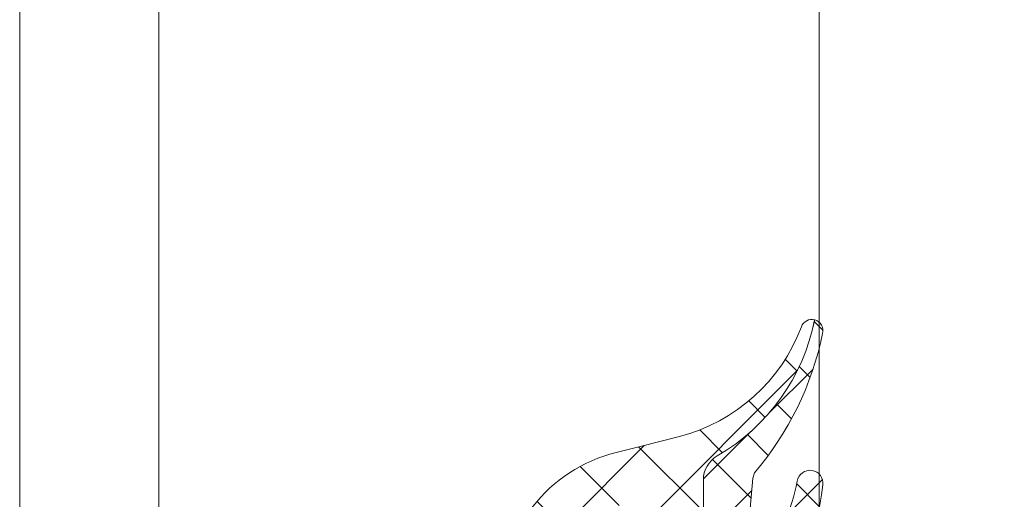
# Model space of a CAD drawing. Header units: millimetres. Extents: x 144573 to 336993, y 74252 to 247042.
# Tile 28 of 256: x 146721 to 146757, y 180540 to 180557. Entities that reach past the tile are written whole.
import ezdxf

# ---------------------------------------------------------------- set-up
doc = ezdxf.new("R2010")
doc.units = ezdxf.units.MM
doc.linetypes.add('ČÁRKOVANÁ', pattern=[19.049999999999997, 12.7, -6.35])
doc.layers.add('FASÁDA DETAILNÍ', color=255, linetype='Continuous', lineweight=0)

msp = doc.modelspace()

# ---------------------------------------------------------------- hatches: boundary and pattern name
at = {"layer": 'FASÁDA DETAILNÍ'}
h = msp.add_hatch(dxfattribs=at)
h.set_pattern_fill('ANSI37', color=256, scale=0.625, angle=90, style=0)
h.set_pattern_definition([(135, (147661.4800355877, 196355.2586091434), (-1.403165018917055, -1.403165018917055), []), (225, (147661.4800355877, 196355.2586091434), (1.403165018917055, -1.403165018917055), [])])
edge = h.paths.add_edge_path()
edge.add_ellipse((146745.2825155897, 180535.1454342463), major_axis=(-5.039467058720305, 0), ratio=1, start_angle=299.79178446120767, end_angle=355.03553873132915, ccw=False)
edge.add_ellipse((146742.9277153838, 180539.2585187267), major_axis=(-0.3000000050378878, 0), ratio=1, start_angle=270.0006926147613, end_angle=299.7921729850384, ccw=False)
edge.add_line((146742.9277117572, 180539.5585187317), (146743.4619957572, 180539.5585217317))
edge.add_ellipse((146743.4619969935, 180539.258521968), major_axis=(-0.2999997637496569, 0), ratio=1, start_angle=179.9999548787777, end_angle=270.00023610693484, ccw=False)
edge.add_line((146743.7619967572, 180539.2585217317), (146743.7619967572, 180537.7085247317))
edge.add_ellipse((146744.0620073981, 180537.7085323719), major_axis=(-0.3000106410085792, 0), ratio=1, start_angle=0.001459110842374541, end_angle=89.99567605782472)
edge.add_line((146744.0619847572, 180537.4085217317), (146745.4619667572, 180537.4085107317))
edge.add_ellipse((146745.4619639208, 180537.1085208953), major_axis=(-0.2999898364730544, 0), ratio=1, start_angle=180.0003507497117, end_angle=269.9994582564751, ccw=False)
edge.add_line((146745.7619537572, 180537.1085227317), (146745.7619537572, 180535.4085107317))
edge.add_ellipse((146745.4619436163, 180535.4085178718), major_axis=(-0.3000101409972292, 0), ratio=1, start_angle=90.00441943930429, end_angle=179.9986363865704, ccw=False)
edge.add_line((146745.4619667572, 180535.1085077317), (146743.8981357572, 180535.1085187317))
edge.add_ellipse((146743.8652787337, 180534.8073596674), major_axis=(-0.302946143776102, 0), ratio=1, start_angle=-96.22645090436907, end_angle=13.48357731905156)
edge.add_ellipse((146732.5493144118, 180526.1024365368), major_axis=(-14.00076634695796, 0), ratio=1, start_angle=195.301732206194, end_angle=218.0756200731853, ccw=False)
edge.add_ellipse((146746.5415521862, 180529.9091501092), major_axis=(-0.5004721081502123, 0), ratio=1, start_angle=12.91760852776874, end_angle=129.806634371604)
edge.add_line((146746.8619537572, 180529.5246827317), (146746.8619537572, 180537.8079617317))
edge.add_ellipse((146746.3619540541, 180537.8079612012), major_axis=(-0.4999997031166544, 0), ratio=1, start_angle=180.0000607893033, end_angle=240.0000196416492)
edge.add_line((146746.6119537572, 180538.2409737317), (146746.3119537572, 180538.4141797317))
edge.add_ellipse((146746.5619534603, 180538.8471922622), major_axis=(-0.4999997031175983, 0), ratio=1, start_angle=6.078951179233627e-05, end_angle=60.0000196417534, ccw=False)
edge.add_line((146746.0619537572, 180538.8471917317), (146746.0619537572, 180540.4765397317))
edge.add_ellipse((146747.0619531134, 180540.4765405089), major_axis=(-0.9999993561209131, 0), ratio=1, start_angle=-59.949661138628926, end_angle=4.4528618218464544e-05, ccw=False)
edge.add_ellipse((146742.9056263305, 180547.6609212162), major_axis=(-7.300023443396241, 0), ratio=1, start_angle=120.0503545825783, end_angle=168.7144463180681)
edge.add_ellipse((146749.9619633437, 180545.8456891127), major_axis=(-0.3999905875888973, 0), ratio=1, start_angle=255.1470247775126, end_angle=339.4981705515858)
edge.add_ellipse((146743.612865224, 180548.2197560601), major_axis=(-6.37844882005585, 0), ratio=1, start_angle=104.45259778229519, end_angle=159.498125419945, ccw=False)
edge.add_line((146745.2047917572, 180542.0431567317), (146743.7940847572, 180541.6795697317))
edge.add_line((146743.7940847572, 180541.6795697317), (146742.9313837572, 180541.4694567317))
edge.add_ellipse((146744.2619487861, 180536.1328340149), major_axis=(-5.499995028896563, 0), ratio=1, start_angle=-76.00004503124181, end_angle=3.420219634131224e-05)
edge.add_line((146738.7619537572, 180536.1328307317), (146738.7619537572, 180523.7148027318))
edge.add_line((146738.7619537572, 180523.7148027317), (146739.0495727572, 180522.3517457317))
edge.add_ellipse((146738.5603464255, 180522.2485131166), major_axis=(-0.4999993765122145, 0), ratio=1, start_angle=130.2837515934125, end_angle=191.9153007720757, ccw=False)
edge.add_line((146738.8836327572, 180521.8670877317), (146737.0270247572, 180520.2934767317))
edge.add_ellipse((146737.5119542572, 180519.7213377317), major_axis=(-0.749999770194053, 0), ratio=1, start_angle=-49.71629384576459, end_angle=130.2837061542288)
edge.add_line((146737.9968837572, 180519.1491987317), (146740.3085277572, 180521.1084847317))
edge.add_ellipse((146739.6619555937, 180521.8713363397), major_axis=(-0.999999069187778, 0), ratio=1, start_angle=130.2836986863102, end_angle=191.915247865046)
edge.add_line((146740.6404087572, 180522.0778007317), (146740.2619537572, 180523.8713377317))
edge.add_line((146740.2619537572, 180523.8713377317), (146740.2619537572, 180535.5815387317))
h = msp.add_hatch(dxfattribs=at)
h.set_pattern_fill('ANSI37', color=256, scale=0.48, angle=90, style=0)
h.set_pattern_definition([(135, (147661.4800355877, 196355.2586091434), (-1.077630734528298, -1.077630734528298), []), (225, (147661.4800355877, 196355.2586091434), (1.077630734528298, -1.077630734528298), [])])
edge = h.paths.add_edge_path()
edge.add_arc((146748.0629530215, 180535.0196321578), 0.4999992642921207, 129.4073371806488, 179.9999342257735)
edge.add_line((146747.5629537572, 180535.0196327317), (146747.5629537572, 180533.1575357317))
edge.add_arc((146747.8629539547, 180533.1575360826), 0.3000001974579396, 180.0000670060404, 317.3578430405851)
edge.add_arc((146743.9891589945, 180536.7249507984), 5.566188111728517, 317.3577388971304, 347.808967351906)
edge.add_arc((146749.8732352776, 180535.3416568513), 0.4897187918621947, -17.01397229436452, 154.8827571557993, ccw=False)
edge.add_arc((146741.5334774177, 180537.2875481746), 9.052420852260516, 312.79332113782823, 346.6565612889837, ccw=False)
edge.add_arc((146749.7213576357, 180528.4433714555), 2.999999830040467, 132.7932868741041, 155.245096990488)
edge.add_arc((146746.5425515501, 180529.9091536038), 0.5004751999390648, 309.80643418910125, 335.2448242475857, ccw=False)
edge.add_line((146746.8629537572, 180529.5246827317), (146746.8629537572, 180537.8079617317))
edge.add_arc((146746.3629540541, 180537.8079612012), 0.4999997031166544, 6.078930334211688e-05, 60.00001964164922)
edge.add_line((146746.6129537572, 180538.2409737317), (146746.3129537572, 180538.4141797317))
edge.add_arc((146746.5629534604, 180538.8471922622), 0.4999997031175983, 180.0000607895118, 240.0000196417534, ccw=False)
edge.add_line((146746.0629537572, 180538.8471917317), (146746.0629537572, 180540.4765397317))
edge.add_arc((146747.0629531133, 180540.4765405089), 0.9999993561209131, 120.0503388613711, 180.0000445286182, ccw=False)
edge.add_arc((146742.9066263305, 180547.6609212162), 7.300023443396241, 300.0503545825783, 348.714446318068)
edge.add_arc((146749.962963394, 180545.8456886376), 0.3999910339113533, -15.001276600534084, 75.14704919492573, ccw=False)
edge.add_arc((146739.4434593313, 180547.9724091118), 11.13157184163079, 319.4130387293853, 348.44234221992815, ccw=False)
edge.add_line((146747.8969907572, 180540.7301927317), (146747.8392897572, 180540.5379757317))
edge.add_line((146747.8392897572, 180540.5379757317), (146747.6014517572, 180537.8207687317))
edge.add_arc((146747.9003090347, 180537.7946097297), 0.2999999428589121, 174.997644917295, 320.9690488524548)
edge.add_arc((146743.2200829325, 180541.5887817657), 6.324969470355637, 320.968966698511, 349.5200292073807)
edge.add_arc((146749.8979187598, 180540.3599044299), 0.4650353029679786, -7.528137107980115, 170.2920262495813, ccw=False)
edge.add_arc((146743.1415864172, 180541.0094032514), 7.252239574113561, 309.40751088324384, 354.37832838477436, ccw=False)

# ---------------------------------------------------------------- linework, layer by layer
for points in [[(173301.4800355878, 174615.2586091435), (146721.4800355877, 174615.2586091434), (146721.4800355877, 198295.2586091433), (173301.4800355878, 198295.2586091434)], [(146750.2260419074, 180611.9038972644), (146750.2260419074, 180999.5946741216), (146794.2260419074, 180999.5946741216), (146794.2260419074, 180611.9038972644), (146794.2260419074, 180530.9330184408), (146750.2260419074, 180530.9330184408)]]:
    msp.add_lwpolyline(points, close=True, dxfattribs=at)
at = {"layer": 'FASÁDA DETAILNÍ', "linetype": 'ČÁRKOVANÁ', "ltscale": 5}
msp.add_lwpolyline([(173296.4800355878, 174620.2586091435), (146726.4800355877, 174620.2586091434), (146726.4800355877, 198290.2586091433), (173296.4800355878, 198290.2586091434)], close=True, dxfattribs=at)
at = {"layer": 'FASÁDA DETAILNÍ', "extrusion": (0, 0, -1)}
msp.add_lwpolyline([(-146746.0619537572, 180538.8471917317), (-146746.0619537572, 180540.4765397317), (-146746.0619537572, 180540.4765397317, 0.267714), (-146746.5611927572, 180541.3421257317, -0.215587), (-146750.0644967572, 180546.2323147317, -0.385623), (-146749.5873077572, 180545.9857807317, 0.244909), (-146745.2047917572, 180542.0431567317), (-146743.7940847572, 180541.6795697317), (-146742.9313837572, 180541.4694567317), (-146742.9313837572, 180541.4694567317, -0.344328), (-146738.7619537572, 180536.1328307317)], format="xyb", dxfattribs=at)
at = {"layer": 'FASÁDA DETAILNÍ'}
for points in [[(146746.0629537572, 180538.8471917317), (146746.0629537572, 180540.4765397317), (146746.0629537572, 180540.4765397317, -0.267714), (146746.5621927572, 180541.3421257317, 0.215587), (146750.0654967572, 180546.2323147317, -0.414972), (146750.3493227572, 180545.7421547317, -0.127346), (146747.8969907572, 180540.7301927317), (146747.8392897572, 180540.5379757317), (146747.6014517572, 180537.8207687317)], [(146748.1333507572, 180537.6056877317, 0.125226), (146749.4395427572, 180540.4383217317, -0.981156), (146750.3589457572, 180540.2989787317, -0.19878), (146747.7455387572, 180535.4059577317)]]:
    msp.add_lwpolyline(points, format="xyb", dxfattribs=at)

doc.saveas('drawing.dxf')
